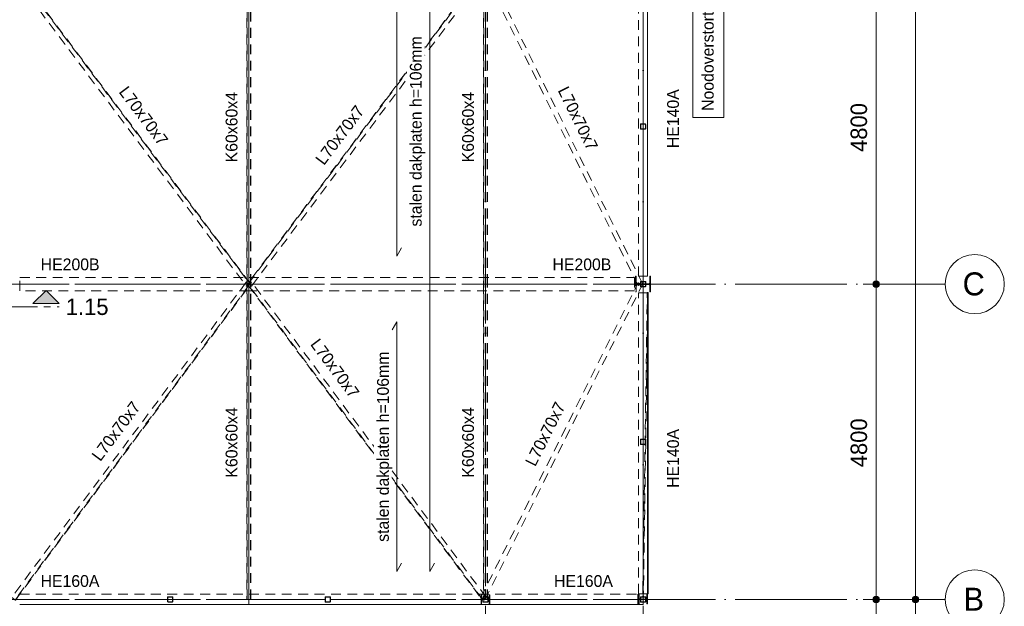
# Model space of a CAD drawing. Header units: millimetres. Extents: x -2900 to 56100, y -900 to 49332.
# Tile 10 of 15: x 41110 to 56100, y 9695 to 18625. Entities that reach past the tile are written whole.
import ezdxf

# ---------------------------------------------------------------- set-up
doc = ezdxf.new("R2010")
doc.units = ezdxf.units.MM
for name, pattern in [('WSP_hartlijn', [800, 500, -100, 100, -100]), ('WSP_hhidden', [250, 150, -100]), ('WSP_stramienlijn', [2000, 1700, -150, 0, -150])]:
    doc.linetypes.add(name, pattern=pattern)
for name, color, linetype, lineweight in [('00_algemeen - 0_18mm', 1, 'Continuous', 13), ('00_maatvoering', 8, 'Continuous', 13), ('00_maatvoering-100', 8, 'Continuous', 13), ('00_text', 7, 'Continuous', 13), ('03_viewports - sections', 1, 'Continuous', 13), ('07_stramien', 4, 'Continuous', 13), ('23_vloeren', 2, 'Continuous', 18), ('28_hoofddraagconstructies - kolommen en liggers', 1, 'Continuous', 13), ('28_hoofddraagconstructies - kolommen en liggers - staal', 1, 'Continuous', 13), ('28_hoofddraagconstructies - tags', 7, 'Continuous', 18)]:
    doc.layers.add(name, color=color, linetype=linetype, lineweight=lineweight)
doc.styles.add('Revittext', font='txt', dxfattribs={"height": 180})
doc.styles.add('Revittext_1', font='txt', dxfattribs={"height": 350})
doc.styles.add('Revittext_2', font='txt', dxfattribs={"height": 250})
doc.dimstyles.new('WSP_25_-_transparant', dxfattribs={"dimscale": 304.8, "dimtxt": 252.223969, "dimasz": 1.312336, "dimexe": 0.656168, "dimexo": 0.0625, "dimgap": 0.213255, "dimtad": 1, "dimdec": 0, "dimzin": 0, "dimdsep": 46, "dimtxsty": 'Revittext_2', "dimblk1": 'DOTSMALL', "dimblk2": 'DOTSMALL', "dimsah": 1, "dimcen": 0.09, "dimdle": 0.656168, "dimazin": 0, "dimtfac": 1, "dimtdec": 4, "dimtix": 1, "dimtmove": 0, "dimatfit": 3, "dimfxl": 0.656168, "dimfxlon": 1, "dimtvp": 1, "dimtolj": 1, "dimtzin": 0, "dimarcsym": 2})

# ---------------------------------------------------------------- blocks, each defined once
blk = doc.blocks.new('28_WSP_SC_staal - RHS v18-0 - SHSC 80x80x4 - S275-1327757-1e verd - plot - 100')
at = {"layer": '28_hoofddraagconstructies - kolommen en liggers - staal'}
for p, q in [((-40, 32), (-40, -32)), ((-36, -32), (-36, 32)), ((32, 40), (-32, 40)), ((-32, 36), (32, 36)), ((36, 32), (36, -32)), ((40, -32), (40, 32)), ((32, -36), (-32, -36)), ((-32, -40), (32, -40))]:
    blk.add_line(p, q, dxfattribs=at)
for centre, radius, start, end in [((-32, 32), 8, 90, 180), ((-32, 32), 4, 90, 180), ((32, 32), 8, 360, 90), ((32, 32), 4, 360, 90), ((-32, -32), 8, 180, 270), ((-32, -32), 4, 180, 270), ((32, -32), 8, 270, 360), ((32, -32), 4, 270, 0)]:
    blk.add_arc(centre, radius, start, end, dxfattribs=at)
blk = doc.blocks.new('28_WSP_SF_staal - HE v21-0 - HE140A-1335189-1e verd - plot - 100')
at = {"layer": '28_hoofddraagconstructies - kolommen en liggers', "linetype": 'WSP_hhidden'}
for p, q in [((-2307, -70), (-2307, 0)), ((2280, -70), (-2307, -70)), ((2280, 0), (2280, -70))]:
    blk.add_line(p, q, dxfattribs=at)
at = {"layer": '28_hoofddraagconstructies - kolommen en liggers - staal'}
for p, q in [((-2307, 0), (-2307, 70)), ((-2307, 70), (2280, 70)), ((2280, 70), (2280, 0))]:
    blk.add_line(p, q, dxfattribs=at)
blk = doc.blocks.new('28_WSP_SF_staal - HE v21-0 - HE140A-1329081-1e verd - plot - 100')
at = {"layer": '28_hoofddraagconstructies - kolommen en liggers', "linetype": 'WSP_hhidden'}
for p, q in [((-2267, -70), (-2267, 0)), ((2315, -70), (-2267, -70)), ((2315, 0), (2315, -70))]:
    blk.add_line(p, q, dxfattribs=at)
at = {"layer": '28_hoofddraagconstructies - kolommen en liggers - staal'}
for p, q in [((-2267, 0), (-2267, 70)), ((-2267, 70), (2315, 70)), ((2315, 70), (2315, 0))]:
    blk.add_line(p, q, dxfattribs=at)
blk = doc.blocks.new('28_WSP_SC_staal - HE v21-0 - HE140A - S235-V7-1e verd - plot - 100')
at = {"layer": '28_hoofddraagconstructies - kolommen en liggers', "linetype": 'WSP_hhidden'}
for p, q in [((70, 66), (-70, 66)), ((-70, 66), (-70, 58)), ((-70, 58), (-15, 58)), ((-3, 46), (-3, 0)), ((3, 0), (3, 46)), ((15, 58), (70, 58)), ((70, 58), (70, 66)), ((-3, -36), (-3, -40)), ((3, -40), (3, -36))]:
    blk.add_line(p, q, dxfattribs=at)
for centre, start, end in [((-15, 46), 0, 90), ((15, 46), 90, 180)]:
    blk.add_arc(centre, 12, start, end, dxfattribs=at)
at = {"layer": '28_hoofddraagconstructies - kolommen en liggers - staal'}
for p, q in [((-15, -58), (-70, -58)), ((-70, -58), (-70, -67)), ((-70, -67), (70, -67)), ((-3, 0), (-3, -36)), ((-3, -40), (-3, -46)), ((3, -36), (3, 0)), ((3, -46), (3, -40)), ((70, -58), (15, -58)), ((70, -67), (70, -58))]:
    blk.add_line(p, q, dxfattribs=at)
for centre, start, end in [((-15, -46), 270, 0), ((15, -46), 180, 270)]:
    blk.add_arc(centre, 12, start, end, dxfattribs=at)
blk = doc.blocks.new('28_WSP_SF_staal - STRIP v18-0 - RECT 80x10-1328601-1e verd - plot - 100')
at = {"layer": '28_hoofddraagconstructies - kolommen en liggers', "linetype": 'WSP_hhidden'}
for p, q in [((50600, 10142), (50665, 14467)), ((50668, 14470), (50675, 14469)), ((50675, 14469), (50670, 14167)), ((50670, 14161), (50607, 9929)), ((50597, 9929), (50600, 10135)), ((50597, 9929), (50596, 9883)), ((50607, 9929), (50597, 9929)), ((50606, 9885), (50607, 9929)), ((50596, 9883), (50600, 9883))]:
    blk.add_line(p, q, dxfattribs=at)
at = {"layer": '28_hoofddraagconstructies - kolommen en liggers - staal'}
for p, q in [((50665, 14470), (50667, 14470)), ((50665, 14467), (50665, 14470)), ((50600, 9883), (50606, 9883)), ((50606, 9883), (50606, 9885))]:
    blk.add_line(p, q, dxfattribs=at)
blk = doc.blocks.new('28_WSP_SF_staal - STRIP v18-0 - RECT 80x10-1328602-1e verd - plot - 100')
at = {"layer": '28_hoofddraagconstructies - kolommen en liggers', "linetype": 'WSP_hhidden'}
for p, q in [((50667, 14467), (50667, 14424)), ((50667, 14424), (50670, 14424)), ((50667, 13932), (50667, 14424)), ((50667, 9885), (50667, 13926))]:
    blk.add_line(p, q, dxfattribs=at)
at = {"layer": '28_hoofddraagconstructies - kolommen en liggers - staal'}
for p, q in [((50677, 14470), (50667, 14470)), ((50667, 14470), (50667, 14467)), ((50670, 14424), (50677, 14424)), ((50677, 14424), (50677, 14470)), ((50677, 14424), (50677, 9883)), ((50667, 9883), (50667, 9885)), ((50677, 9883), (50667, 9883))]:
    blk.add_line(p, q, dxfattribs=at)
blk = doc.blocks.new('28_WSP_SF_staal - HE v21-0 - HE200B-1328603-1e verd - plot - 100')
at = {"layer": '28_hoofddraagconstructies - kolommen en liggers', "linetype": 'WSP_hhidden'}
blk.add_line((44600, 14600), (50472, 14600), dxfattribs=at)
blk = doc.blocks.new('28_WSP_SF_staal - HE v21-0 - HE200B-1335506-1e verd - plot - 100')
at = {"layer": '28_hoofddraagconstructies - kolommen en liggers', "linetype": 'WSP_hhidden'}
blk.add_line((44600, 14600), (41113, 14600), dxfattribs=at)
blk = doc.blocks.new('28_WSP_SF_staal - RHS v18-0 - SHSC 60x60x4 - S275-1328984-1e verd - plot - 100')
at = {"layer": '28_hoofddraagconstructies - kolommen en liggers', "linetype": 'WSP_hhidden'}
for p, q in [((2400, 30), (-2400, 30)), ((-2400, 26), (2400, 26)), ((-2400, -26), (2400, -26)), ((-2400, -30), (2400, -30))]:
    blk.add_line(p, q, dxfattribs=at)
blk = doc.blocks.new('28_WSP_SF_staal - RHS v18-0 - SHSC 60x60x4 - S275-V13-1e verd - plot - 100')
at = {"layer": '28_hoofddraagconstructies - kolommen en liggers', "linetype": 'WSP_hhidden'}
for p, q in [((2400, 30), (-2400, 30)), ((-2400, 26), (2400, 26)), ((-2400, 0), (2400, 0)), ((-2400, -26), (2400, -26)), ((-2400, -30), (2400, -30))]:
    blk.add_line(p, q, dxfattribs=at)
blk = doc.blocks.new('28_WSP_SF_staal - HFL v21-0 - Lequ 70x70x7-1325707-1e verd - plot - 100')
at = {"layer": '28_hoofddraagconstructies - kolommen en liggers', "linetype": 'WSP_hhidden'}
for p, q in [((48127, 9822), (50526, 14622)), ((48191, 9791), (50590, 14591)), ((50526, 14622), (50526, 14622)), ((50531, 14620), (50575, 14598)), ((50583, 14594), (50584, 14594)), ((50588, 14592), (50590, 14591)), ((48127, 9822), (48127, 9822)), ((48127, 9822), (48190, 9791)), ((48176, 9798), (48131, 9820)), ((48185, 9794), (48184, 9794)), ((48191, 9791), (48189, 9792)), ((48190, 9791), (48191, 9791))]:
    blk.add_line(p, q, dxfattribs=at)
for centre, major_axis, start_param, end_param in [((50530, 14620), (-4.03, 2.01), 4.69453, 6.265326), ((50575, 14598), (-8.05, 4.02), 1.552937, 3.123733), ((50588, 14592), (-4.03, 2.01), 4.69453, 6.265326), ((48131, 9820), (-4.03, 2.01), 4.69453, 6.265326), ((48176, 9798), (-8.05, 4.02), 1.552937, 3.123733), ((48189, 9792), (-4.03, 2.01), 4.69453, 6.265326)]:
    blk.add_ellipse(centre, major_axis=major_axis, ratio=0.008927, start_param=start_param, end_param=end_param, dxfattribs=at)
blk = doc.blocks.new('28_WSP_SF_staal - HFL v21-0 - Lequ 70x70x7-1325708-1e verd - plot - 100')
at = {"layer": '28_hoofddraagconstructies - kolommen en liggers', "linetype": 'WSP_hhidden'}
for p, q in [((40987, 28970), (44560, 24170)), ((40991, 28973), (41031, 29002)), ((41037, 29008), (44609, 24208)), ((41040, 29010), (41042, 29012)), ((41042, 29012), (41044, 29012)), ((44615, 24212), (41042, 29012)), ((44616, 24212), (41044, 29012)), ((44560, 24170), (44591, 24193)), ((44593, 24195), (44563, 24173)), ((44594, 24196), (44616, 24212)), ((44603, 24202), (44597, 24198)), ((44609, 24208), (44610, 24208)), ((44615, 24212), (44613, 24210)), ((44616, 24212), (44615, 24212))]:
    blk.add_line(p, q, dxfattribs=at)
for centre, major_axis, start_param, end_param in [((40991, 28973), (3.61, 2.69), 1.586813, 3.141593), ((41030, 29002), (7.22, 5.37), 4.728405, 5.775603), ((41040, 29010), (3.61, 2.69), 1.586813, 3.141593), ((44563, 24173), (3.61, 2.69), 1.586813, 3.141593), ((44603, 24202), (7.22, 5.37), 4.728405, 6.037402), ((44613, 24210), (3.61, 2.69), 1.586813, 3.141593)]:
    blk.add_ellipse(centre, major_axis=major_axis, ratio=0.011921, start_param=start_param, end_param=end_param, dxfattribs=at)
blk = doc.blocks.new('28_WSP_SF_staal - HFL v21-0 - Lequ 70x70x7-1325709-1e verd - plot - 100')
at = {"layer": '28_hoofddraagconstructies - kolommen en liggers', "linetype": 'WSP_hhidden'}
for p, q in [((44560, 24230), (40960, 19430)), ((44609, 24192), (41009, 19392)), ((41014, 19388), (44614, 24188)), ((41016, 19388), (44616, 24188)), ((44607, 24194), (44560, 24230)), ((44563, 24227), (44591, 24207)), ((44597, 24202), (44603, 24198)), ((44610, 24192), (44609, 24192)), ((44612, 24190), (44614, 24188)), ((44614, 24188), (44616, 24188)), ((41003, 19398), (40963, 19427)), ((41014, 19388), (41012, 19390)), ((41016, 19388), (41014, 19388))]:
    blk.add_line(p, q, dxfattribs=at)
for centre, major_axis, start_param, end_param in [((44563, 24227), (-3.6, 2.7), 0, 1.554824), ((44603, 24198), (-7.2, 5.4), 3.38742, 4.696417), ((44613, 24190), (-3.6, 2.7), 0, 1.554824), ((40963, 19427), (-3.6, 2.7), 0, 1.554824), ((41003, 19398), (-7.2, 5.4), 3.649219, 4.696417), ((41013, 19390), (-3.6, 2.7), 0, 1.554824)]:
    blk.add_ellipse(centre, major_axis=major_axis, ratio=0.01198, start_param=start_param, end_param=end_param, dxfattribs=at)
blk = doc.blocks.new('28_WSP_SF_staal - HFL v21-0 - Lequ 70x70x7-1325702-1e verd - plot - 100')
at = {"layer": '28_hoofddraagconstructies - kolommen en liggers', "linetype": 'WSP_hhidden'}
for p, q in [((48200, 19400), (48155, 19378)), ((48155, 19378), (48155, 19378)), ((50526, 14578), (48155, 19378)), ((48159, 19380), (48203, 19402)), ((48218, 19409), (48201, 19400)), ((48212, 19406), (48213, 19406)), ((48217, 19408), (48219, 19409)), ((48219, 19409), (48218, 19409)), ((50590, 14609), (48219, 19409)), ((50526, 14578), (50526, 14578)), ((50575, 14602), (50530, 14580)), ((50584, 14606), (50583, 14606)), ((50590, 14609), (50588, 14608))]:
    blk.add_line(p, q, dxfattribs=at)
for centre, major_axis, start_param, end_param in [((48159, 19380), (4.03, 1.99), 3.159493, 4.730289), ((48203, 19402), (8.07, 3.99), 0.0179, 1.588696), ((48217, 19408), (4.03, 1.99), 3.159493, 4.730289), ((50530, 14580), (4.03, 1.99), 3.159493, 4.730289), ((50575, 14602), (8.07, 3.99), 0.0179, 1.588696), ((50588, 14608), (4.03, 1.99), 3.159493, 4.730289)]:
    blk.add_ellipse(centre, major_axis=major_axis, ratio=0.008845, start_param=start_param, end_param=end_param, dxfattribs=at)
blk = doc.blocks.new('28_WSP_SF_staal - HFL v21-0 - Lequ 70x70x7-1325704-1e verd - plot - 100')
at = {"layer": '28_hoofddraagconstructies - kolommen en liggers', "linetype": 'WSP_hhidden'}
for p, q in [((48156, 29012), (44584, 24212)), ((48158, 29012), (44585, 24212)), ((44591, 24208), (48163, 29008)), ((44640, 24170), (48213, 28970)), ((48156, 29012), (48158, 29012)), ((48158, 29012), (48160, 29010)), ((48169, 29002), (48209, 28973)), ((44585, 24212), (44584, 24212)), ((44584, 24212), (44606, 24196)), ((44587, 24210), (44585, 24212)), ((44590, 24208), (44591, 24208)), ((44603, 24198), (44597, 24202)), ((44637, 24173), (44607, 24195)), ((44609, 24193), (44640, 24170))]:
    blk.add_line(p, q, dxfattribs=at)
for centre, major_axis, start_param, end_param in [((48160, 29010), (-3.61, 2.69), 3.141593, 4.696373), ((48170, 29002), (-7.22, 5.37), 0.507582, 1.55478), ((48209, 28973), (-3.61, 2.69), 3.141593, 4.696373), ((44587, 24210), (-3.61, 2.69), 3.141593, 4.696373), ((44597, 24202), (-7.22, 5.37), 0.245783, 1.55478), ((44637, 24173), (-3.61, 2.69), 3.141593, 4.696373)]:
    blk.add_ellipse(centre, major_axis=major_axis, ratio=0.011921, start_param=start_param, end_param=end_param, dxfattribs=at)
blk = doc.blocks.new('28_WSP_SF_staal - HFL v21-0 - Lequ 70x70x7-V14-1e verd - plot - 100')
at = {"layer": '28_hoofddraagconstructies - kolommen en liggers', "linetype": 'WSP_hhidden'}
for p, q in [((40960, 19370), (44560, 14570)), ((40963, 19373), (41003, 19402)), ((41009, 19408), (44609, 14608)), ((41012, 19410), (41014, 19412)), ((41014, 19412), (41016, 19412)), ((44614, 14612), (41014, 19412)), ((44616, 14612), (41016, 19412)), ((44560, 14570), (44607, 14606)), ((44591, 14593), (44563, 14573)), ((44603, 14602), (44597, 14598)), ((44609, 14608), (44610, 14608)), ((44614, 14612), (44612, 14610)), ((44616, 14612), (44614, 14612))]:
    blk.add_line(p, q, dxfattribs=at)
for centre, major_axis, start_param, end_param in [((40963, 19373), (3.6, 2.7), 1.586769, 3.141593), ((41003, 19402), (7.2, 5.4), 4.728361, 5.775559), ((41013, 19410), (3.6, 2.7), 1.586769, 3.141593), ((44563, 14573), (3.6, 2.7), 1.586769, 3.141593), ((44603, 14602), (7.2, 5.4), 4.728361, 6.037358), ((44613, 14610), (3.6, 2.7), 1.586769, 3.141593)]:
    blk.add_ellipse(centre, major_axis=major_axis, ratio=0.01198, start_param=start_param, end_param=end_param, dxfattribs=at)
blk = doc.blocks.new('28_WSP_SF_staal - HE v21-0 - HE160A-1325913-1e verd - plot - 100')
at = {"layer": '28_hoofddraagconstructies - kolommen en liggers', "linetype": 'WSP_hhidden'}
blk.add_line((44600, 9800), (50521, 9800), dxfattribs=at)
blk = doc.blocks.new('28_WSP_SF_staal - HE v21-0 - HE160A-1328413-1e verd - plot - 100')
at = {"layer": '28_hoofddraagconstructies - kolommen en liggers', "linetype": 'WSP_hhidden'}
blk.add_line((44600, 9800), (41110, 9800), dxfattribs=at)
blk = doc.blocks.new('01_WSP_DC_algemeen - overspanningspijl v18-0 - stalen dakplaten-1198937-1e verd - plot - 100')
at = {"layer": '00_algemeen - 0_18mm'}
for p, q in [((500, 0), (13900, 0)), ((500, 0), (625, -70)), ((13900, 0), (13775, 70))]:
    blk.add_line(p, q, dxfattribs=at)
blk = doc.blocks.new('01_WSP_DC_algemeen - overspanningspijl v18-0 - stalen dakplaten-1198903-1e verd - plot - 100')
at = {"layer": '00_algemeen - 0_18mm'}
for p, q in [((500, 0), (4300, 0)), ((500, 0), (625, -70)), ((4300, 0), (4175, 70))]:
    blk.add_line(p, q, dxfattribs=at)
blk = doc.blocks.new('01_WSP_DC_algemeen - overspanningspijl v18-0 - stalen dakplaten-1198969-1e verd - plot - 100')
at = {"layer": '00_algemeen - 0_18mm'}
for p, q in [((500, 0), (13900, 0)), ((500, 0), (625, -70)), ((13900, 0), (13775, 70))]:
    blk.add_line(p, q, dxfattribs=at)
blk = doc.blocks.new('Grid - Stramienbol 9_0mm-3500-1e verd - plot - 100')
at = {"layer": '07_stramien'}
blk.add_circle((0, 0), 4.5, dxfattribs=at)
blk = doc.blocks.new('DIMBLOCK47-1e verd - plot - 100')
at = {"layer": '00_maatvoering-100'}
h = blk.add_hatch(color=256, dxfattribs=at)
edge = h.paths.add_edge_path()
edge.add_arc((54149, 19400), 50, 0, 360)
h = blk.add_hatch(color=256, dxfattribs=at)
edge = h.paths.add_edge_path()
edge.add_arc((54149, 14600), 50, 0, 360)
for p, q in [((54349, 19400), (53949, 19400)), ((54149, 19400), (54149, 14600)), ((54149, 19400), (54349, 19400)), ((54349, 14600), (53949, 14600)), ((54149, 14600), (54349, 14600))]:
    blk.add_line(p, q, dxfattribs=at)
for centre in [(54149, 19400), (54149, 14600)]:
    blk.add_circle(centre, 50, dxfattribs=at)
at = {"layer": '00_maatvoering-100', "color": 0, "insert": (53760, 16612), "char_height": 250, "width": 931.29, "attachment_point": 1, "rotation": 90, "line_spacing_factor": 0.931288, "style": 'Revittext_2'}
blk.add_mtext('4800', dxfattribs=at)
blk = doc.blocks.new('_DotSmall')
at = {"color": 0, "linetype": 'ByBlock', "const_width": 0.5}
blk.add_lwpolyline([(-0.0625, 0, 1), (0.0625, 0, 1)], format="xyb", close=True, dxfattribs=at)
blk = doc.blocks.new('DIMBLOCK48-1e verd - plot - 100')
at = {"layer": '00_maatvoering-100'}
h = blk.add_hatch(color=256, dxfattribs=at)
edge = h.paths.add_edge_path()
edge.add_arc((54149, 14600), 50, 0, 360)
h = blk.add_hatch(color=256, dxfattribs=at)
edge = h.paths.add_edge_path()
edge.add_arc((54149, 9800), 50, 0, 360)
for p, q in [((54349, 14600), (53949, 14600)), ((54149, 14600), (54149, 9800)), ((54149, 14600), (54349, 14600)), ((54349, 9800), (53949, 9800)), ((54149, 9800), (54349, 9800))]:
    blk.add_line(p, q, dxfattribs=at)
for centre in [(54149, 14600), (54149, 9800)]:
    blk.add_circle(centre, 50, dxfattribs=at)
at = {"layer": '00_maatvoering-100', "color": 0, "insert": (53760, 11812), "char_height": 250, "width": 931.29, "attachment_point": 1, "rotation": 90, "line_spacing_factor": 0.931288, "style": 'Revittext_2'}
blk.add_mtext('4800', dxfattribs=at)
blk = doc.blocks.new('DIMBLOCK49-1e verd - plot - 100')
at = {"layer": '00_maatvoering-100'}
h = blk.add_hatch(color=256, dxfattribs=at)
edge = h.paths.add_edge_path()
edge.add_arc((54149, 9800), 50, 0, 360)
h = blk.add_hatch(color=256, dxfattribs=at)
edge = h.paths.add_edge_path()
edge.add_arc((54149, 5000), 50, 0, 360)
for p, q in [((54349, 9800), (53949, 9800)), ((54149, 9800), (54149, 4800)), ((54149, 9800), (54349, 9800)), ((54349, 5000), (53949, 5000)), ((54149, 5000), (54349, 5000))]:
    blk.add_line(p, q, dxfattribs=at)
for centre in [(54149, 9800), (54149, 5000)]:
    blk.add_circle(centre, 50, dxfattribs=at)
at = {"layer": '00_maatvoering-100', "color": 0, "insert": (53760, 7012), "char_height": 250, "width": 931.29, "attachment_point": 1, "rotation": 90, "line_spacing_factor": 0.931288, "style": 'Revittext_2'}
blk.add_mtext('4800', dxfattribs=at)
blk = doc.blocks.new('DIMBLOCK51-1e verd - plot - 100')
at = {"layer": '00_maatvoering-100'}
h = blk.add_hatch(color=256, dxfattribs=at)
edge = h.paths.add_edge_path()
edge.add_arc((54749, 29000), 50, 0, 360)
h = blk.add_hatch(color=256, dxfattribs=at)
edge = h.paths.add_edge_path()
edge.add_arc((54749, 9800), 50, 0, 360)
for p, q in [((54949, 29000), (54549, 29000)), ((54749, 29000), (54749, 9800)), ((54749, 29000), (54949, 29000)), ((54949, 9800), (54549, 9800)), ((54749, 9800), (54949, 9800))]:
    blk.add_line(p, q, dxfattribs=at)
for centre in [(54749, 29000), (54749, 9800)]:
    blk.add_circle(centre, 50, dxfattribs=at)
at = {"layer": '00_maatvoering-100', "color": 0, "insert": (54360, 18915), "char_height": 250, "width": 1164.11, "attachment_point": 1, "rotation": 90, "line_spacing_factor": 0.931288, "style": 'Revittext_2'}
blk.add_mtext('19200', dxfattribs=at)
blk = doc.blocks.new('DIMBLOCK52-1e verd - plot - 100')
at = {"layer": '00_maatvoering-100'}
h = blk.add_hatch(color=256, dxfattribs=at)
edge = h.paths.add_edge_path()
edge.add_arc((54749, 9800), 50, 0, 360)
h = blk.add_hatch(color=256, dxfattribs=at)
edge = h.paths.add_edge_path()
edge.add_arc((54749, 5000), 50, 0, 360)
for p, q in [((54949, 9800), (54549, 9800)), ((54749, 9800), (54749, 4800)), ((54749, 9800), (54949, 9800)), ((54949, 5000), (54549, 5000)), ((54749, 5000), (54949, 5000))]:
    blk.add_line(p, q, dxfattribs=at)
for centre in [(54749, 9800), (54749, 5000)]:
    blk.add_circle(centre, 50, dxfattribs=at)
at = {"layer": '00_maatvoering-100', "color": 0, "insert": (54360, 7012), "char_height": 250, "width": 931.29, "attachment_point": 1, "rotation": 90, "line_spacing_factor": 0.931288, "style": 'Revittext_2'}
blk.add_mtext('4800', dxfattribs=at)
blk = doc.blocks.new('Detail View - Horizontaal rechts-29827-1e verd - plot - 100')
at = {"layer": '03_viewports - sections'}
blk.add_hatch(color=240, dxfattribs=at).paths.add_polyline_path([(4, 0.5), (0, 0.5), (2, 2.5)])
at = {"layer": '03_viewports - sections', "color": 240}
for p, q in [((2, 2.5), (0, 0.5)), ((4, 0.5), (2, 2.5)), ((0, 0.5), (4, 0.5))]:
    blk.add_line(p, q, dxfattribs=at)

msp = doc.modelspace()

# ---------------------------------------------------------------- linework, layer by layer
at = {"layer": '00_text', "color": 250, "lineweight": 18, "flags": 128}
msp.add_lwpolyline([(51356.6, 17136.6), (51356.6, 22231.6), (51827.6, 22231.6), (51827.6, 17136.6)], close=True, dxfattribs=at)
at = {"layer": '03_viewports - sections', "color": 20, "linetype": 'WSP_hartlijn', "lineweight": 18}
msp.add_line((40079.7, 14252.5), (41711.5, 14252.5), dxfattribs=at)
at = {"layer": '07_stramien', "linetype": 'WSP_stramienlijn'}
for p, q in [((48200, 0), (48200, 48432.3)), ((50600, 0), (50600, 48432.3)), ((-2000, 14600), (55200, 14600)), ((-2000, 9800), (55200, 9800))]:
    msp.add_line(p, q, dxfattribs=at)
at = {"layer": '23_vloeren'}
for p, q in [((44600, 29090), (44600, 9720)), ((50600, 17040), (50600, 19360)), ((50600, 16964), (50600, 17036)), ((50600, 14640), (50600, 16960)), ((50600, 14564), (50600, 14636)), ((50600, 12240), (50600, 14560)), ((50600, 12164), (50600, 12236)), ((50600, 9840), (50600, 12160)), ((50600, 9764), (50600, 9836)), ((50600, 9720), (50600, 9760)), ((41110, 9720), (50600, 9720))]:
    msp.add_line(p, q, dxfattribs=at)
at = {"layer": '23_vloeren', "linetype": 'WSP_hhidden', "lineweight": 13}
for p, q in [((50600, 17036), (50600, 17040)), ((50600, 16960), (50600, 16964)), ((50600, 14636), (50600, 14640)), ((50600, 14560), (50600, 14564)), ((50600, 12236), (50600, 12240)), ((50600, 12160), (50600, 12164)), ((50600, 9836), (50600, 9840)), ((50600, 9760), (50600, 9764))]:
    msp.add_line(p, q, dxfattribs=at)
at = {"layer": '28_hoofddraagconstructies - kolommen en liggers', "linetype": 'WSP_hhidden'}
for p, q in [((41112.7, 14500), (41112.7, 14700)), ((41112.7, 14700), (44600, 14700)), ((44600, 14700), (50472.3, 14700)), ((50472.3, 14700), (50472.3, 14500)), ((50497, 14720), (50485, 14720)), ((50485, 14720), (50485, 14480)), ((50497, 14624.7), (50497, 14720)), ((50497, 14480), (50497, 14575.2)), ((50600, 14603.7), (50518, 14603.7)), ((50518, 14596.2), (50600, 14596.2)), ((50640, 14603.7), (50636, 14603.7)), ((50636, 14596.2), (50640, 14596.2)), ((44600, 14500), (41112.7, 14500)), ((50472.3, 14500), (44600, 14500)), ((50485, 14480), (50497, 14480)), ((41107.7, 9880), (44600, 9880)), ((44600, 9880), (50520.8, 9880)), ((48142, 9870), (48133.5, 9870)), ((48133.5, 9870), (48133.5, 9730)), ((48142, 9814.7), (48142, 9870)), ((48142, 9730), (48142, 9785.2)), ((48246, 9802.7), (48154, 9802.7)), ((48154, 9797.2), (48246, 9797.2)), ((48266.5, 9870), (48258, 9870)), ((48258, 9870), (48258, 9814.7)), ((48258, 9785.2), (48258, 9730)), ((48266.5, 9730), (48266.5, 9870)), ((50520.8, 9880), (50520.8, 9720)), ((48133.5, 9730), (48142, 9730)), ((48258, 9730), (48266.5, 9730))]:
    msp.add_line(p, q, dxfattribs=at)
for centre, radius, start, end in [((50518, 14624.7), 21, 180, 270), ((50518, 14575.2), 21, 90, 180), ((48154, 9814.7), 12, 180, 270), ((48154, 9785.2), 12, 90, 180), ((48246, 9814.7), 12, 270, 0), ((48246, 9785.2), 12, 0, 90)]:
    msp.add_arc(centre, radius, start, end, dxfattribs=at)
at = {"layer": '28_hoofddraagconstructies - kolommen en liggers - staal'}
for p, q in [((50715, 14720), (50703, 14720)), ((50703, 14720), (50703, 14624.7)), ((50715, 14480), (50715, 14720)), ((50636, 14603.7), (50600, 14603.7)), ((50600, 14596.2), (50636, 14596.2)), ((50682, 14603.7), (50640, 14603.7)), ((50640, 14596.2), (50682, 14596.2)), ((50703, 14575.2), (50703, 14480)), ((50703, 14480), (50715, 14480)), ((43360, 9832), (43360, 9768)), ((43364, 9768), (43364, 9832)), ((43432, 9840), (43368, 9840)), ((43368, 9836), (43432, 9836)), ((43432, 9764), (43368, 9764)), ((43368, 9760), (43432, 9760)), ((43436, 9832), (43436, 9768)), ((43440, 9768), (43440, 9832)), ((45760, 9832), (45760, 9768)), ((45764, 9768), (45764, 9832)), ((45832, 9840), (45768, 9840)), ((45768, 9836), (45832, 9836)), ((45832, 9764), (45768, 9764)), ((45768, 9760), (45832, 9760)), ((45836, 9832), (45836, 9768)), ((45840, 9768), (45840, 9832)), ((48160, 9832), (48160, 9768)), ((48164, 9768), (48164, 9832)), ((48232, 9840), (48168, 9840)), ((48168, 9836), (48232, 9836)), ((48232, 9764), (48168, 9764)), ((48168, 9760), (48232, 9760)), ((48236, 9832), (48236, 9768)), ((48240, 9768), (48240, 9832))]:
    msp.add_line(p, q, dxfattribs=at)
for centre, radius, start, end in [((50682, 14624.7), 21, 270, 0), ((50682, 14575.2), 21, 0, 90), ((43368, 9832), 8, 90, 180), ((43368, 9768), 8, 180, 270), ((43368, 9832), 4, 90, 180), ((43368, 9768), 4, 180, 270), ((43432, 9832), 8, 0, 90), ((43432, 9832), 4, 0, 90), ((43432, 9768), 8, 270, 0), ((43432, 9768), 4, 270, 0), ((45768, 9832), 8, 90, 180), ((45768, 9768), 8, 180, 270), ((45768, 9832), 4, 90, 180), ((45768, 9768), 4, 180, 270), ((45832, 9832), 8, 0, 90), ((45832, 9832), 4, 0, 90), ((45832, 9768), 8, 270, 0), ((45832, 9768), 4, 270, 0), ((48168, 9832), 8, 90, 180), ((48168, 9768), 8, 180, 270), ((48168, 9832), 4, 90, 180), ((48168, 9768), 4, 180, 270), ((48232, 9832), 8, 0, 90), ((48232, 9832), 4, 0, 90), ((48232, 9768), 8, 270, 0), ((48232, 9768), 4, 270, 0)]:
    msp.add_arc(centre, radius, start, end, dxfattribs=at)

# ---------------------------------------------------------------- block references
at = {"layer": '00_algemeen - 0_18mm', "rotation": 89.9999999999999}
for name, p in [('01_WSP_DC_algemeen - overspanningspijl v18-0 - stalen dakplaten-1198969-1e verd - plot - 100', (46853.1, 14526.3)), ('01_WSP_DC_algemeen - overspanningspijl v18-0 - stalen dakplaten-1198937-1e verd - plot - 100', (47353.1, 9726.3)), ('01_WSP_DC_algemeen - overspanningspijl v18-0 - stalen dakplaten-1198903-1e verd - plot - 100', (46853.1, 9726.3))]:
    msp.add_blockref(name, p, dxfattribs=at)
at = {"layer": '03_viewports - sections', "color": 20, "lineweight": 18, "extrusion": (0, 0, -1), "xscale": 99.99999999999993, "yscale": 99.99999999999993, "zscale": 99.99999999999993}
msp.add_blockref('Detail View - Horizontaal rechts-29827-1e verd - plot - 100', (-41711.5, 14252.5), dxfattribs=at)
at = {"layer": '07_stramien', "xscale": 99.99999999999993, "yscale": 99.99999999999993, "zscale": 99.99999999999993, "rotation": 269.9999999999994}
for p in [(55650, 14600), (55650, 9800)]:
    msp.add_blockref('Grid - Stramienbol 9_0mm-3500-1e verd - plot - 100', p, dxfattribs=at)
at = {"layer": '28_hoofddraagconstructies - kolommen en liggers', "linetype": 'WSP_hhidden'}
for name in ['28_WSP_SF_staal - HFL v21-0 - Lequ 70x70x7-V14-1e verd - plot - 100', '28_WSP_SF_staal - HFL v21-0 - Lequ 70x70x7-1325702-1e verd - plot - 100', '28_WSP_SF_staal - HE v21-0 - HE200B-1335506-1e verd - plot - 100', '28_WSP_SF_staal - HE v21-0 - HE200B-1328603-1e verd - plot - 100', '28_WSP_SF_staal - HFL v21-0 - Lequ 70x70x7-1325707-1e verd - plot - 100', '28_WSP_SF_staal - STRIP v18-0 - RECT 80x10-1328601-1e verd - plot - 100', '28_WSP_SF_staal - STRIP v18-0 - RECT 80x10-1328602-1e verd - plot - 100', '28_WSP_SF_staal - HE v21-0 - HE160A-1328413-1e verd - plot - 100', '28_WSP_SF_staal - HE v21-0 - HE160A-1325913-1e verd - plot - 100']:
    msp.add_blockref(name, (0, 0), dxfattribs=at)
for name, p, rotation in [('28_WSP_SF_staal - RHS v18-0 - SHSC 60x60x4 - S275-1328984-1e verd - plot - 100', (44600, 17000), 90), ('28_WSP_SF_staal - HFL v21-0 - Lequ 70x70x7-1325709-1e verd - plot - 100', (89200, 38800), 180), ('28_WSP_SF_staal - RHS v18-0 - SHSC 60x60x4 - S275-V13-1e verd - plot - 100', (48200, 17000), 90), ('28_WSP_SF_staal - HE v21-0 - HE140A-1335189-1e verd - plot - 100', (50600, 17000), 269.9999999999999), ('28_WSP_SF_staal - HFL v21-0 - Lequ 70x70x7-1325704-1e verd - plot - 100', (89200, 38800), 180), ('28_WSP_SF_staal - RHS v18-0 - SHSC 60x60x4 - S275-1328984-1e verd - plot - 100', (44600, 12200), 90), ('28_WSP_SF_staal - HFL v21-0 - Lequ 70x70x7-1325708-1e verd - plot - 100', (89200, 38800), 180), ('28_WSP_SF_staal - RHS v18-0 - SHSC 60x60x4 - S275-V13-1e verd - plot - 100', (48200, 12200), 90), ('28_WSP_SF_staal - HE v21-0 - HE140A-1329081-1e verd - plot - 100', (50600, 12200), 269.9999999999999), ('28_WSP_SC_staal - HE v21-0 - HE140A - S235-V7-1e verd - plot - 100', (50600, 9802.7), 89.9999999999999)]:
    msp.add_blockref(name, p, dxfattribs=dict(at, rotation=rotation))
at = {"layer": '28_hoofddraagconstructies - kolommen en liggers'}
for p in [(50600, 17000), (50600, 14600), (50600, 12200), (50600, 9800)]:
    msp.add_blockref('28_WSP_SC_staal - RHS v18-0 - SHSC 80x80x4 - S275-1327757-1e verd - plot - 100', p, dxfattribs=at)

# ---------------------------------------------------------------- texts
at = {"layer": '00_text', "lineweight": 18, "insert": (51494.9, 17236.6), "char_height": 180, "width": 5924.471, "attachment_point": 1, "rotation": 90, "style": 'Revittext'}
msp.add_mtext('Noodoverstorten: 2x200x100 drempel 50 mm', dxfattribs=at)
at = {"layer": '03_viewports - sections', "color": 20, "insert": (41811.7, 14380), "char_height": 250, "width": 817.721, "attachment_point": 1, "style": 'Revittext_2'}
msp.add_mtext('1.15', dxfattribs=at)
at = {"layer": '07_stramien', "char_height": 350, "attachment_point": 1, "style": 'Revittext_1'}
for s, insert, width in [('C', (55465.4, 14778.3), 432.911), ('B', (55478.9, 9978.3), 400.844)]:
    msp.add_mtext(s, dxfattribs=dict(at, insert=insert, width=width))
at = {"layer": '28_hoofddraagconstructies - tags', "lineweight": 13, "char_height": 180, "attachment_point": 1, "style": 'Revittext'}
for s, insert, width, rotation in [('L70x70x7', (42754.8, 17632.9), 1282.7, 306.8699), ('L70x70x7', (49458.5, 17630.2), 1282.7, 296.29185), ('HE140A', (50966.3, 16669.9), 1122.362, 90), ('K60x60x4', (44245.1, 16453.8), 1314.767, 90), ('K60x60x4', (47845.1, 16453.8), 1314.767, 90), ('L70x70x7', (45598.1, 16505.3), 1282.7, 53.1301), ('L70x70x7', (45670.3, 13790.1), 1282.7, 306.65858), ('L70x70x7', (42193.5, 11996.6), 1282.7, 53.34142), ('L70x70x7', (48798.1, 11891.2), 1282.7, 63.44408), ('K60x60x4', (44245.1, 11653.8), 1314.767, 90), ('K60x60x4', (47845.1, 11653.8), 1314.767, 90), ('HE140A', (50966.3, 11498.1), 1122.362, 90)]:
    msp.add_mtext(s, dxfattribs=dict(at, insert=insert, width=width, rotation=rotation))
at = {"layer": '28_hoofddraagconstructies - tags', "lineweight": 13, "char_height": 180, "width": 1122.362, "attachment_point": 1, "style": 'Revittext'}
for s, insert in [('HE200B', (41429.9, 14989.9)), ('HE200B', (49220.9, 14989.9)), ('HE160A', (41427.4, 10169.9)), ('HE160A', (49245.2, 10169.9))]:
    msp.add_mtext(s, dxfattribs=dict(at, insert=insert))

# ---------------------------------------------------------------- dimensions: what is measured, and where the dimension line sits
at = {"layer": '00_maatvoering'}
for base, p1, p2, override, picture, middle in [((54748.7, 9800), (54948.7, 29000), (54948.7, 9800), {"dimpost": '<>', "dimfxl": 19200}, 'DIMBLOCK51-1e verd - plot - 100', (54556, 19400)), ((54148.7, 14600), (54348.7, 19400), (54348.7, 14600), {"dimpost": '<>', "dimfxl": 4800}, 'DIMBLOCK47-1e verd - plot - 100', (53956, 17000)), ((54148.7, 9800), (54348.7, 14600), (54348.7, 9800), {"dimpost": '<>', "dimfxl": 4800}, 'DIMBLOCK48-1e verd - plot - 100', (53956, 12200)), ((54148.7, 5000), (54348.7, 9800), (54348.7, 5000), {"dimpost": '<>', "dimfxl": 4800}, 'DIMBLOCK49-1e verd - plot - 100', (53956, 7400)), ((54748.7, 5000), (54948.7, 9800), (54948.7, 5000), {"dimpost": '<>', "dimfxl": 4800}, 'DIMBLOCK52-1e verd - plot - 100', (54556, 7400))]:
    dim = msp.add_linear_dim(base=base, p1=p1, p2=p2, angle=90, dimstyle='WSP_25_-_transparant', override=override, dxfattribs=at)
    dim.commit()
    dim.dimension.update_dxf_attribs({"geometry": picture, "text_midpoint": middle})

# ---------------------------------------------------------------- next in the draw order: texts
at = {"layer": '00_algemeen - 0_18mm', "char_height": 180, "width": 3551.476, "attachment_point": 1, "rotation": 90, "style": 'Revittext', "bg_fill": 3, "box_fill_scale": 1.25, "bg_fill_color": 256, "bg_fill_true_color": 13158600, "bg_fill_transparency": 0}
for insert in [(47049.9, 15475.3), (46549.9, 10675.3)]:
    msp.add_mtext('stalen dakplaten h=106mm', dxfattribs=dict(at, insert=insert))

doc.saveas('drawing.dxf')
